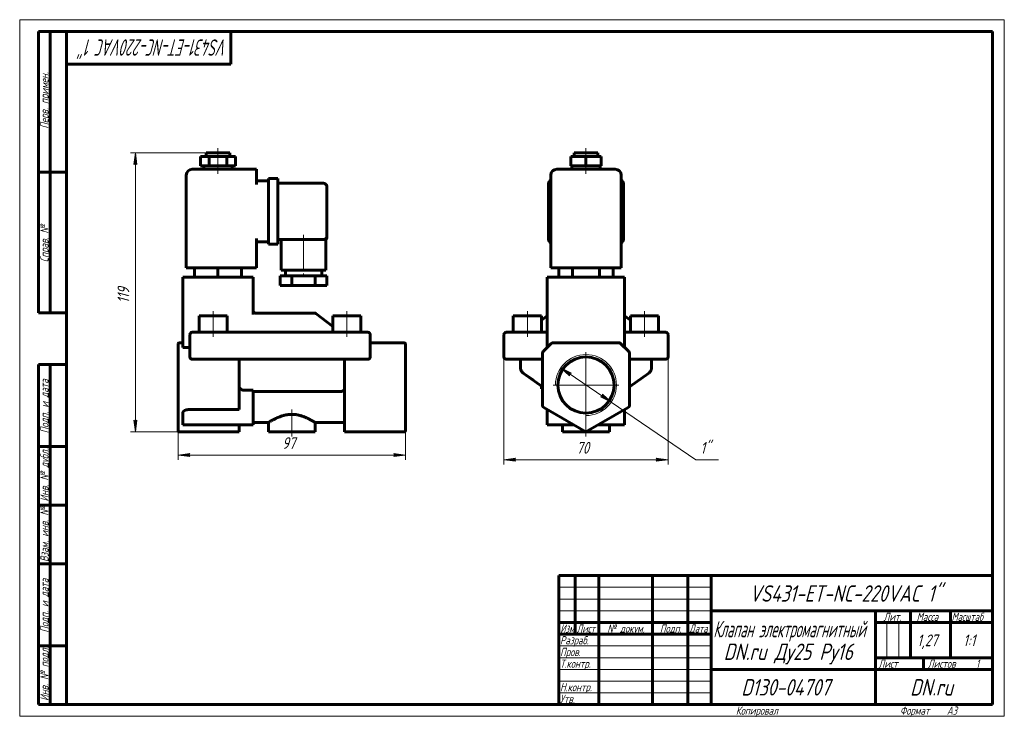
# Model space of a CAD drawing. Header units: millimetres. Extents: x 0 to 420, y 0 to 297.
import ezdxf

# ---------------------------------------------------------------- set-up
doc = ezdxf.new("R2010")
doc.units = ezdxf.units.MM
for name, pattern in [('K5LT_AXLED', [19.5, 15, -1.5, 1.5, -1.5]), ('K5LT_BASIC', [0]), ('K5LT_THIN', [0])]:
    doc.linetypes.add(name, pattern=pattern)
doc.layers.add('Системный слой', color=7, linetype='Continuous')
doc.layers.add('Системный слой (1)', color=251, linetype='Continuous', true_color=0x6c6c6c)
doc.styles.add('KDIMTEXTSTYLE', font='GOST_AU.SHX', dxfattribs={"width": 0.96, "oblique": 15, "height": 5})
doc.styles.add('KTEXTSTYLE', font='GOST_AU.SHX', dxfattribs={"width": 0.96, "height": 5})
doc.dimstyles.new('KDIMSTYLE (1.00)', dxfattribs={"dimtxt": 5, "dimasz": 1, "dimexe": 2, "dimexo": 0, "dimgap": 1, "dimtad": 1, "dimtxsty": 'KDIMTEXTSTYLE', "dimsah": 1, "dimcen": 0, "dimdle": 1, "dimadec": 0, "dimazin": 0, "dimtfac": 0.667, "dimtmove": 0, "dimatfit": 3, "dimfxl": 1, "dimtvp": 1, "dimtolj": 1, "dimtzin": 0, "dimarcsym": 0})

# ---------------------------------------------------------------- blocks, each defined once
blk = doc.blocks.new('U0')
at = {"layer": 'Системный слой (1)', "color": 150, "linetype": 'K5LT_BASIC', "lineweight": 60, "true_color": 0x0080ff}
for q in [(225.06, 167.56), (225.06, 167.55), (225.06, 167.55)]:
    blk.add_line((225.06, 167.55), q, dxfattribs=at)
blk = doc.blocks.new('U1')
at = {"layer": 'Системный слой (1)', "color": 150, "linetype": 'K5LT_BASIC', "lineweight": 60, "true_color": 0x0080ff}
for q in [(258.06, 167.56), (258.06, 167.55), (258.06, 167.55)]:
    blk.add_line((258.06, 167.55), q, dxfattribs=at)
blk = doc.blocks.new('D0')
at = {"layer": 'Системный слой (1)'}
for points in [[(211.06, 109.4), (211.56, 110.06), (206.56, 109.4), (211.56, 108.74)], [(276.56, 109.4), (271.56, 110.06), (272.06, 109.4), (271.56, 108.74)]]:
    blk.add_hatch(color=7, dxfattribs=at).paths.add_polyline_path(points)
at = {"layer": 'Системный слой (1)', "color": 7, "linetype": 'K5LT_THIN', "lineweight": 18}
for p, q in [((206.56, 157.99), (206.56, 107.4)), ((276.56, 157.99), (276.56, 107.4)), ((206.56, 109.4), (211.56, 110.06)), ((211.56, 108.74), (206.56, 109.4)), ((211.56, 110.06), (211.06, 109.4)), ((211.06, 109.4), (211.56, 108.74)), ((272.06, 109.4), (271.56, 110.06)), ((271.56, 110.06), (276.56, 109.4)), ((276.56, 109.4), (271.56, 108.74)), ((271.56, 108.74), (272.06, 109.4))]:
    blk.add_line(p, q, dxfattribs=at)
blk.add_wipeout([(237.47, 110.4), (237.47, 117.78), (245.32, 117.78), (245.32, 110.4)]).dxf.layer = 'Системный слой (1)'
blk.add_line((206.56, 109.4), (276.56, 109.4), dxfattribs=at)
at = {"layer": 'Системный слой (1)', "color": 7, "insert": (237.47, 116.99), "char_height": 5, "attachment_point": 1, "style": 'KTEXTSTYLE'}
blk.add_mtext('\\H5.0;\\W1.000;\\Q15;\\Q15;\\W0.965;70', dxfattribs=at)
blk = doc.blocks.new('KDIMARROW_01')
at = {"layer": 'Системный слой'}
blk.add_hatch(color=0, dxfattribs=at).paths.add_polyline_path([(-5, -0.66), (0, 0), (-5, 0.66), (-4.5, 0)])
at = {"layer": 'Системный слой', "color": 0, "linetype": 'K5LT_THIN', "lineweight": 18}
for p, q in [((-4.5, 0), (-5, 0.66)), ((-5, 0.66), (0, 0)), ((0, 0), (-5, -0.66)), ((-5, -0.66), (-4.5, 0))]:
    blk.add_line(p, q, dxfattribs=at)
at = {"layer": 'Системный слой (1)', "color": 0, "linetype": 'K5LT_THIN', "lineweight": 18}
blk.add_line((67.57, 141.24), (66.57, 141.24), dxfattribs=at)
blk = doc.blocks.new('D1')
at = {"layer": 'Системный слой (1)'}
for points in [[(235.31, 146.28), (230.81, 148.55), (234.57, 145.19), (234.53, 146.02)], [(252.31, 133.93), (248.54, 137.29), (248.59, 136.46), (247.8, 136.2)]]:
    blk.add_hatch(color=7, dxfattribs=at).paths.add_polyline_path(points)
at = {"layer": 'Системный слой (1)', "color": 7, "linetype": 'K5LT_THIN', "lineweight": 18}
for p, q in [((230.81, 148.55), (235.31, 146.28)), ((234.57, 145.19), (230.81, 148.55)), ((230.81, 148.55), (252.31, 133.93)), ((235.31, 146.28), (234.53, 146.02)), ((234.53, 146.02), (234.57, 145.19)), ((247.8, 136.2), (248.59, 136.46)), ((252.31, 133.93), (247.8, 136.2)), ((248.59, 136.46), (248.54, 137.29)), ((248.54, 137.29), (252.31, 133.93))]:
    blk.add_line(p, q, dxfattribs=at)
blk.add_wipeout([(290.39, 110.4), (290.39, 117.78), (295.82, 117.78), (295.82, 110.4)]).dxf.layer = 'Системный слой (1)'
for p, q in [((252.31, 133.93), (288.39, 109.4)), ((288.39, 109.4), (298.04, 109.4))]:
    blk.add_line(p, q, dxfattribs=at)
at = {"layer": 'Системный слой (1)', "color": 7, "insert": (290.39, 116.99), "char_height": 5, "attachment_point": 1, "style": 'KTEXTSTYLE'}
blk.add_mtext('\\H5.0;\\W1.000;\\Q15;\\Q15;\\W0.965;1"', dxfattribs=at)
blk = doc.blocks.new('U2')
at = {"layer": 'Системный слой (1)', "color": 30, "linetype": 'K5LT_AXLED', "lineweight": 18, "true_color": 0xff8000}
for q in [(241.56, 155.24), (227.56, 141.24), (255.56, 141.24), (241.56, 127.24)]:
    blk.add_line((241.56, 141.24), q, dxfattribs=at)
blk = doc.blocks.new('U3')
at = {"layer": 'Системный слой (1)', "color": 150, "linetype": 'K5LT_BASIC', "lineweight": 60, "true_color": 0x0080ff}
for p, q in [((99.57, 125.24), (106.07, 125.24)), ((126.07, 125.24), (138.57, 125.24))]:
    blk.add_line(p, q, dxfattribs=at)
blk = doc.blocks.new('U4')
at = {"layer": 'Системный слой (1)', "color": 150, "linetype": 'K5LT_BASIC', "lineweight": 60, "true_color": 0x0080ff}
for p, q in [((131.07, 204.5), (131.07, 204.64)), ((131.07, 204.36), (131.07, 204.36))]:
    blk.add_line(p, q, dxfattribs=at)
blk = doc.blocks.new('U5')
at = {"layer": 'Системный слой (1)', "color": 150, "linetype": 'K5LT_BASIC', "lineweight": 60, "true_color": 0x0080ff}
for p in [(131.07, 204.74), (131.07, 204.36), (131.07, 204.36)]:
    blk.add_line(p, (131.07, 204.36), dxfattribs=at)
blk = doc.blocks.new('D2')
at = {"layer": 'Системный слой (1)'}
for points in [[(67.57, 111.4), (72.57, 112.06), (72.07, 111.4), (72.57, 110.74)], [(159.57, 110.74), (164.57, 111.4), (159.57, 112.06), (160.07, 111.4)]]:
    blk.add_hatch(color=7, dxfattribs=at).paths.add_polyline_path(points)
at = {"layer": 'Системный слой (1)', "color": 7, "linetype": 'K5LT_THIN', "lineweight": 18}
for p, q in [((67.57, 141.24), (67.57, 109.4)), ((164.57, 132.5), (164.57, 109.4)), ((67.57, 111.4), (72.57, 112.06)), ((72.57, 110.74), (67.57, 111.4)), ((72.57, 112.06), (72.07, 111.4)), ((72.07, 111.4), (72.57, 110.74)), ((160.07, 111.4), (159.57, 112.06)), ((159.57, 112.06), (164.57, 111.4)), ((164.57, 111.4), (159.57, 110.74)), ((159.57, 110.74), (160.07, 111.4))]:
    blk.add_line(p, q, dxfattribs=at)
blk.add_wipeout([(111.98, 112.4), (111.98, 119.78), (119.83, 119.78), (119.83, 112.4)]).dxf.layer = 'Системный слой (1)'
blk.add_line((164.57, 111.4), (67.57, 111.4), dxfattribs=at)
at = {"layer": 'Системный слой (1)', "color": 7, "insert": (111.98, 118.99), "char_height": 5, "attachment_point": 1, "style": 'KTEXTSTYLE'}
blk.add_mtext('\\H5.0;\\W1.000;\\Q15;\\Q15;\\W0.965;97', dxfattribs=at)
blk = doc.blocks.new('D3')
at = {"layer": 'Системный слой (1)'}
for points in [[(49.98, 235.24), (49.33, 240.24), (48.67, 235.24), (49.33, 235.74)], [(49.33, 121.24), (49.98, 126.24), (49.33, 125.74), (48.67, 126.24)]]:
    blk.add_hatch(color=7, dxfattribs=at).paths.add_polyline_path(points)
at = {"layer": 'Системный слой (1)', "color": 7, "linetype": 'K5LT_THIN', "lineweight": 18}
for p, q in [((79.57, 240.24), (47.33, 240.24)), ((48.67, 235.24), (49.33, 240.24)), ((49.33, 240.24), (49.98, 235.24)), ((49.33, 235.74), (48.67, 235.24)), ((49.98, 235.24), (49.33, 235.74)), ((49.33, 121.24), (48.67, 126.24)), ((48.67, 126.24), (49.33, 125.74)), ((49.33, 125.74), (49.98, 126.24)), ((49.98, 126.24), (49.33, 121.24)), ((68.07, 121.24), (47.33, 121.24))]:
    blk.add_line(p, q, dxfattribs=at)
blk.add_wipeout([(48.33, 176.13), (40.94, 176.13), (40.94, 184.99), (48.33, 184.99)]).dxf.layer = 'Системный слой (1)'
blk.add_line((49.33, 121.24), (49.33, 240.24), dxfattribs=at)
at = {"layer": 'Системный слой (1)', "color": 7, "insert": (41.74, 176.13), "char_height": 5, "attachment_point": 1, "rotation": 90, "style": 'KTEXTSTYLE'}
blk.add_mtext('\\H5.0;\\W1.000;\\Q15;\\Q15;\\W0.965;119', dxfattribs=at)
blk = doc.blocks.new('U6')
at = {"color": 7, "linetype": 'K5LT_THIN', "lineweight": 18}
for p, q in [((0, 0), (0, 297)), ((0, 297), (420, 297)), ((420, 297), (420, 0)), ((230, 55), (295, 55)), ((230, 50), (295, 50)), ((230, 45), (295, 45)), ((369.96, 25), (369.96, 40)), ((374.98, 25), (374.98, 40)), ((230, 30), (295, 30)), ((230, 25), (295, 25)), ((230, 20), (295, 20)), ((230, 15), (295, 15)), ((230, 10), (295, 10)), ((420, 0), (0, 0))]:
    blk.add_line(p, q, dxfattribs=at)
at = {"color": 150, "linetype": 'K5LT_BASIC', "lineweight": 60, "true_color": 0x0080ff}
for p, q in [((8, 172), (8, 292)), ((20, 292), (8, 292)), ((13, 172), (13, 292)), ((20, 5), (20, 292)), ((20, 292), (415, 292)), ((90, 292), (90, 278)), ((415, 292), (415, 5)), ((90, 278), (20, 278)), ((20, 232), (8, 232)), ((20, 172), (8, 172)), ((8, 5), (8, 150)), ((20, 150), (8, 150)), ((13, 5), (13, 150)), ((20, 115), (8, 115)), ((20, 90), (8, 90)), ((20, 65), (8, 65)), ((230, 60), (415, 60)), ((230, 5), (230, 60)), ((237, 35), (237, 60)), ((247, 5), (247, 60)), ((270, 5), (270, 60)), ((285, 5), (285, 60)), ((295, 5), (295, 60)), ((295, 45), (415, 45)), ((365, 5), (365, 45)), ((380, 25), (380, 45)), ((397, 25), (397, 45)), ((230, 40), (295, 40)), ((365, 40), (380, 40)), ((380, 40), (415, 40)), ((230, 35), (295, 35)), ((20, 30), (8, 30)), ((365, 25), (415, 25)), ((385.57, 20), (385.57, 25)), ((295, 20), (365, 20)), ((365, 20), (415, 20)), ((20, 5), (8, 5)), ((415, 5), (20, 5))]:
    blk.add_line(p, q, dxfattribs=at)
at = {"color": 7, "attachment_point": 1, "style": 'KTEXTSTYLE'}
for s, insert, char_height, rotation in [('\\H5.0;\\W1.000;\\Q15;\\Q15;\\W0.736;\\H7.00;VS431-ET-NC-220VAC 1"', (88.7, 281.64), 7, 180), ('\\H5.0;\\W1.000;\\Q15;\\Q15;\\W0.965;\\H3.50;Перв. примен.', (8.82, 250.52), 3.5, 90), ('\\H5.0;\\W1.000;\\Q15;\\Q15;\\W0.965;\\H3.50;Справ. №', (8.82, 193.63), 3.5, 90), ('\\H5.0;\\W1.000;\\Q15;\\Q15;\\W0.965;\\H3.50;Подп. и дата', (8.82, 120.66), 3.5, 90), ('\\H5.0;\\W1.000;\\Q15;\\Q15;\\W0.965;\\H3.50;Инв. № дубл.', (8.82, 91.57), 3.5, 90), ('\\H5.0;\\W1.000;\\Q15;\\Q15;\\W0.965;\\H3.50;Взам. инв. №', (8.82, 65.8), 3.5, 90), ('\\H5.0;\\W1.000;\\Q15;\\Q15;\\W0.965;\\H3.50;Подп. и дата', (8.82, 35.66), 3.5, 90), ('\\H5.0;\\W1.000;\\Q15;\\Q15;\\W0.965;\\H3.50;Инв. № подл.', (8.82, 6.57), 3.5, 90)]:
    blk.add_mtext(s, dxfattribs=dict(at, insert=insert, char_height=char_height, rotation=rotation))
for s, insert, char_height in [('\\H5.0;\\W1.000;\\Q15;\\Q15;\\W0.965;\\H7.00;VS431-ET-NC-220VAC 1"', (311.31, 55.86), 7), ('\\H5.0;\\W1.000;\\Q15;\\Q15;\\W0.965;\\H3.50;Лит.', (368.47, 44.18), 3.5), ('\\H5.0;\\W1.000;\\Q15;\\Q15;\\W0.965;\\H3.50;Масса', (382.58, 44.18), 3.5), ('\\H5.0;\\W1.000;\\Q15;\\Q15;\\W0.930;\\H3.50;Масштаб', (397.52, 44.18), 3.5), ('\\H5.0;\\W1.000;\\Q15;\\Q15;\\W0.784;\\H3.50;Изм.', (230.62, 39.18), 3.5), ('\\H5.0;\\W1.000;\\Q15;\\Q15;\\W0.799;\\H3.50;Лист', (237.61, 39.18), 3.5), ('\\H5.0;\\W1.000;\\Q15;\\Q15;\\W0.965;\\H3.50;№ докум.', (250.63, 39.18), 3.5), ('\\H5.0;\\W1.000;\\Q15;\\Q15;\\W0.965;\\H3.50;Подп.', (273.1, 39.18), 3.5), ('\\H5.0;\\W1.000;\\Q15;\\Q15;\\W0.799;\\H3.50;Дата', (285.61, 39.18), 3.5), ('\\H5.0;\\W1.000;\\Q15;\\Q15;\\W0.672;\\H7.00;Клапан электромагнитный', (295.88, 40.69), 7), ('\\H5.0;\\W1.000;\\Q15;\\Q15;\\W0.965;\\H3.50;Разраб.', (230.5, 34.18), 3.5), ('\\H5.0;\\W1.000;\\Q15;\\Q15;\\W0.965;1,27', (382.83, 34.9), 5), ('\\H5.0;\\W1.000;\\Q15;\\Q15;\\W0.965;{\\c16711680;1:1}', (402.44, 34.9), 5), ('\\H5.0;\\W1.000;\\Q15;\\Q15;\\W0.965;\\H7.00;DN.ru Ду25 Ру16', (300.3, 31.02), 7), ('\\H5.0;\\W1.000;\\Q15;\\Q15;\\W0.965;\\H3.50;Пров.', (230.5, 29.18), 3.5), ('\\H5.0;\\W1.000;\\Q15;\\Q15;\\W0.965;\\H3.50;Т.контр.', (230.5, 24.18), 3.5), ('\\H5.0;\\W1.000;\\Q15;\\Q15;\\W0.965;\\H3.50;Лист', (366.32, 24.18), 3.5), ('\\H5.0;\\W1.000;\\Q15;\\Q15;\\W0.965;\\H3.50;Листов', (387.36, 24.18), 3.5), ('\\H5.0;\\W1.000;\\Q15;\\Q15;\\W0.965;\\H3.50;1', (407.91, 24.18), 3.5), ('\\H5.0;\\W1.000;\\Q15;\\Q15;\\W0.965;\\H3.50;Н.контр.', (230.5, 14.18), 3.5), ('\\H5.0;\\W1.000;\\Q15;\\Q15;\\W0.965;\\H7.00;D130-04707', (307.8, 15.86), 7), ('\\H5.0;\\W1.000;\\Q15;\\Q15;\\W0.965;\\H7.00;DN.ru', (379.84, 15.86), 7), ('\\H5.0;\\W1.000;\\Q15;\\Q15;\\W0.965;\\H3.50;Утв.', (230.5, 9.18), 3.5), ('\\H5.0;\\W1.000;\\Q15;\\Q15;\\W0.965;\\H3.50;Копировал', (305.5, 4.18), 3.5), ('\\H5.0;\\W1.000;\\Q15;\\Q15;\\W0.965;\\H3.50;Формат', (375.5, 4.18), 3.5), ('\\H5.0;\\W1.000;\\Q15;\\Q15;\\W0.965;\\H3.50;A3', (395.5, 4.18), 3.5)]:
    blk.add_mtext(s, dxfattribs=dict(at, insert=insert, char_height=char_height))

msp = doc.modelspace()

# ---------------------------------------------------------------- linework, layer by layer
at = {"layer": 'Системный слой (1)', "color": 150, "linetype": 'K5LT_BASIC', "lineweight": 60, "true_color": 0x0080ff}
for p, q in [((79.57, 240.241), (89.57, 240.241)), ((79.57, 238.741), (79.57, 240.241)), ((89.57, 238.741), (89.57, 240.241)), ((236.559, 240.241), (246.559, 240.241)), ((236.559, 238.741), (236.559, 240.241)), ((246.559, 238.741), (246.559, 240.241)), ((77.07, 234.741), (77.07, 238.741)), ((77.07, 238.741), (80.82, 238.741)), ((80.82, 238.741), (88.32, 238.741)), ((80.82, 234.741), (80.82, 238.741)), ((88.32, 238.741), (92.07, 238.741)), ((88.32, 234.741), (88.32, 238.741)), ((92.07, 234.741), (92.07, 238.741)), ((235.064, 238.741), (241.559, 238.741)), ((235.064, 234.741), (235.064, 238.741)), ((241.559, 234.741), (241.559, 238.741)), ((241.559, 238.741), (248.054, 238.741)), ((248.054, 234.741), (248.054, 238.741)), ((101.07, 233.241), (73.57, 233.241)), ((77.07, 234.741), (80.82, 234.741)), ((78.57, 233.241), (78.57, 234.741)), ((80.82, 234.741), (88.32, 234.741)), ((88.32, 234.741), (92.07, 234.741)), ((90.57, 233.241), (90.57, 234.741)), ((101.07, 233.241), (101.07, 230.741)), ((254.059, 233.241), (229.059, 233.241)), ((235.064, 234.741), (241.559, 234.741)), ((235.559, 233.241), (235.559, 234.741)), ((241.559, 234.741), (248.054, 234.741)), ((247.559, 233.241), (247.559, 234.741)), ((71.07, 191.241), (71.07, 230.741)), ((101.07, 226.741), (101.07, 230.741)), ((101.07, 228.241), (106.07, 228.241)), ((106.07, 229.241), (110.07, 229.241)), ((106.07, 226.741), (106.07, 229.241)), ((110.07, 229.241), (110.07, 226.741)), ((110.07, 227.241), (129.57, 227.241)), ((226.559, 191.241), (226.559, 230.741)), ((256.559, 191.241), (256.559, 230.741)), ((106.07, 226.741), (106.07, 203.741)), ((110.07, 226.741), (110.07, 203.741)), ((131.07, 225.741), (131.07, 204.741)), ((225.559, 203.741), (225.559, 226.741)), ((257.559, 226.741), (257.559, 203.741)), ((101.07, 191.241), (101.07, 203.741)), ((101.07, 202.241), (106.07, 202.241)), ((106.07, 201.241), (106.07, 203.741)), ((110.07, 203.741), (110.07, 201.241)), ((110.07, 203.241), (129.57, 203.241)), ((111.57, 203.241), (111.57, 190.241)), ((129.57, 203.241), (130.57, 203.241)), ((130.57, 203.241), (130.57, 190.241)), ((131.07, 204.741), (131.07, 204.359)), ((131.07, 204.359), (131.07, 204.359)), ((131.07, 204.359), (131.07, 204.359)), ((106.07, 201.241), (110.07, 201.241)), ((73.57, 191.241), (71.07, 191.241)), ((73.57, 191.241), (101.07, 191.241)), ((74.57, 191.241), (74.57, 187.241)), ((84.57, 191.241), (84.57, 187.241)), ((94.57, 191.241), (94.57, 187.241)), ((130.57, 190.241), (111.57, 190.241)), ((113.32, 190.241), (113.32, 187.741)), ((128.82, 190.241), (128.82, 187.741)), ((229.059, 191.241), (226.559, 191.241)), ((229.059, 191.241), (254.059, 191.241)), ((230.012, 191.241), (230.012, 187.241)), ((235.785, 191.241), (235.785, 187.241)), ((247.332, 191.241), (247.332, 187.241)), ((253.106, 191.241), (253.106, 187.241)), ((256.559, 191.241), (254.059, 191.241)), ((69.57, 187.241), (69.57, 157.241)), ((97.07, 187.241), (69.57, 187.241)), ((97.07, 187.241), (99.57, 187.241)), ((99.57, 187.241), (99.57, 171.303)), ((111.07, 187.741), (111.07, 183.741)), ((116.07, 187.741), (111.07, 187.741)), ((126.07, 187.741), (116.07, 187.741)), ((116.07, 187.741), (116.07, 183.741)), ((126.07, 187.741), (126.07, 183.741)), ((131.07, 187.741), (126.07, 187.741)), ((131.07, 187.741), (131.07, 183.741)), ((258.059, 187.241), (225.059, 187.241)), ((225.059, 187.241), (225.059, 157.241)), ((258.059, 187.241), (258.059, 157.241)), ((116.07, 183.741), (111.07, 183.741)), ((126.07, 183.741), (116.07, 183.741)), ((131.07, 183.741), (126.07, 183.741)), ((76.57, 170.741), (88.57, 170.741)), ((76.57, 163.741), (76.57, 170.741)), ((88.57, 163.741), (88.57, 170.741)), ((125.732, 171.95), (100.57, 171.95)), ((126.338, 171.746), (133.57, 166.239)), ((133.57, 170.741), (145.57, 170.741)), ((133.57, 163.741), (133.57, 170.741)), ((145.57, 163.741), (145.57, 170.741)), ((210.559, 170.741), (222.559, 170.741)), ((210.559, 163.741), (210.559, 170.741)), ((225.059, 170.808), (222.559, 168.904)), ((222.559, 163.741), (222.559, 170.741)), ((258.059, 170.808), (260.559, 168.904)), ((260.559, 170.741), (272.559, 170.741)), ((260.559, 163.741), (260.559, 170.741)), ((272.559, 163.741), (272.559, 170.741)), ((225.059, 167.558), (225.059, 167.563)), ((258.059, 167.558), (258.059, 167.563)), ((72.57, 162.741), (72.57, 153.241)), ((73.57, 163.741), (75.57, 163.741)), ((146.57, 163.741), (75.57, 163.741)), ((146.57, 163.741), (148.57, 163.741)), ((149.57, 153.241), (149.57, 162.741)), ((206.559, 162.741), (206.559, 153.241)), ((207.559, 163.741), (209.559, 163.741)), ((209.559, 163.741), (225.059, 163.741)), ((258.059, 163.741), (273.559, 163.741)), ((273.559, 163.741), (275.559, 163.741)), ((276.559, 162.741), (276.559, 153.241)), ((67.57, 158.594), (67.57, 158.741)), ((67.57, 155.18), (67.57, 158.594)), ((69.57, 159.241), (68.07, 159.241)), ((69.57, 157.241), (72.57, 157.241)), ((149.57, 159.241), (164.07, 159.241)), ((164.57, 158.741), (164.57, 158.594)), ((164.57, 155.18), (164.57, 158.594)), ((226.766, 158.948), (223.352, 155.534)), ((255.645, 159.241), (227.473, 159.241)), ((259.766, 155.534), (256.352, 158.948)), ((67.57, 154.826), (67.57, 155.18)), ((67.57, 132.499), (67.57, 154.826)), ((75.57, 152.241), (73.57, 152.241)), ((75.57, 152.241), (146.57, 152.241)), ((93.57, 132.499), (93.57, 152.241)), ((138.57, 132.499), (138.57, 152.241)), ((148.57, 152.241), (146.57, 152.241)), ((164.57, 155.18), (164.57, 154.826)), ((164.57, 132.499), (164.57, 154.826)), ((209.559, 152.241), (207.559, 152.241)), ((209.559, 152.241), (223.059, 152.241)), ((213.559, 152.241), (213.559, 148.758)), ((223.059, 154.826), (223.059, 132.499)), ((260.059, 132.499), (260.059, 154.826)), ((260.059, 152.241), (273.559, 152.241)), ((269.559, 152.241), (269.559, 148.758)), ((275.559, 152.241), (273.559, 152.241)), ((223.059, 140.437), (214.817, 146.316)), ((214.817, 146.316), (219.105, 143.257)), ((268.301, 146.316), (260.059, 140.437)), ((95.89, 139.01), (99.57, 139.01)), ((99.57, 139.01), (99.57, 124.241)), ((222.559, 140.685), (222.559, 140.793)), ((222.559, 139.685), (222.559, 140.685)), ((222.711, 140.685), (222.559, 140.685)), ((223.059, 139.685), (222.559, 139.685)), ((99.57, 138.482), (136.769, 138.482)), ((67.57, 132.066), (67.57, 132.499)), ((67.57, 121.818), (67.57, 132.066)), ((93.57, 130.767), (72.07, 130.767)), ((93.57, 132.499), (93.57, 131.633)), ((93.57, 130.767), (93.57, 131.633)), ((138.57, 131.633), (138.57, 132.499)), ((138.57, 121.241), (138.57, 131.633)), ((164.57, 132.499), (164.57, 132.066)), ((164.57, 121.818), (164.57, 132.066)), ((223.559, 131.633), (241.559, 121.241)), ((225.059, 130.767), (225.059, 124.241)), ((241.559, 121.241), (259.559, 131.633)), ((258.059, 130.767), (258.059, 124.241)), ((69.57, 129.324), (69.57, 124.241)), ((72.07, 124.241), (69.57, 124.241)), ((99.57, 124.241), (72.07, 124.241)), ((93.57, 121.241), (93.57, 124.241)), ((106.07, 125.241), (106.07, 121.241)), ((126.07, 125.241), (126.07, 121.241)), ((227.559, 124.241), (225.059, 124.241)), ((236.363, 124.241), (227.559, 124.241)), ((231.559, 124.241), (231.559, 121.241)), ((241.559, 121.241), (241.559, 121.818)), ((255.559, 124.241), (246.755, 124.241)), ((251.559, 124.241), (251.559, 121.241)), ((258.059, 124.241), (255.559, 124.241)), ((93.57, 121.241), (68.07, 121.241)), ((126.07, 121.241), (106.07, 121.241)), ((138.57, 121.241), (164.07, 121.241)), ((251.559, 121.241), (231.559, 121.241))]:
    msp.add_line(p, q, dxfattribs=at)
at = {"layer": 'Системный слой (1)', "color": 30, "linetype": 'K5LT_AXLED', "lineweight": 18, "true_color": 0xff8000}
for p, q in [((84.57, 236.741), (84.57, 242.241)), ((241.559, 236.741), (241.559, 242.241)), ((84.57, 231.241), (84.57, 236.741)), ((241.559, 231.241), (241.559, 236.741)), ((121.07, 205.241), (121.07, 185.741)), ((82.57, 161.741), (82.57, 172.741)), ((139.57, 161.741), (139.57, 172.741)), ((216.559, 161.741), (216.559, 172.741)), ((266.559, 161.741), (266.559, 172.741))]:
    msp.add_line(p, q, dxfattribs=at)
at = {"layer": 'Системный слой (1)', "color": 150, "linetype": 'K5LT_BASIC', "lineweight": 60, "true_color": 0x0080ff}
msp.add_circle((241.559, 141.241), 12, dxfattribs=at)
for centre, radius, start, end in [((73.57, 230.741), 2.5, 90, 180), ((229.059, 230.741), 2.5, 90, 180), ((254.059, 230.741), 2.5, 0, 90), ((129.57, 225.741), 1.5, 0, 90), ((228.059, 226.741), 2.5, 126.8699, 180), ((255.059, 226.741), 2.5, 0, 53.1301), ((129.57, 204.741), 1.5, 270, 0), ((129.57, 204.741), 1.5, 270.44711, 0), ((129.57, 204.359), 1.5, 311.81031, 0), ((228.059, 203.741), 2.5, 180, 233.1301), ((255.059, 203.741), 2.5, 306.8699, 0), ((100.57, 172.95), 1, 180, 270), ((125.732, 170.95), 1, 52.70853, 90), ((73.57, 162.741), 1, 90, 180), ((148.57, 162.741), 1, 0, 90), ((207.559, 162.741), 1, 90, 180), ((275.559, 162.741), 1, 0, 90), ((68.07, 158.741), 0.5, 90, 180), ((164.07, 158.741), 0.5, 0, 90), ((224.059, 154.826), 1, 135, 180), ((227.473, 158.241), 1, 90, 135), ((255.645, 158.241), 1, 45, 90), ((259.059, 154.826), 1, 0, 45), ((73.57, 153.241), 1, 180, 270), ((148.57, 153.241), 1, 270, 0), ((207.559, 153.241), 1, 180, 270), ((275.559, 153.241), 1, 270, 0), ((224.059, 132.499), 1, 180, 240), ((259.059, 132.499), 1, 300, 0)]:
    msp.add_arc(centre, radius, start, end, dxfattribs=at)
at = {"layer": 'Системный слой (1)', "color": 7, "linetype": 'K5LT_THIN', "lineweight": 18}
msp.add_arc((241.559, 141.241), 13, 270, 180, dxfattribs=at)
at = {"layer": 'Системный слой (1)', "color": 150, "linetype": 'K5LT_BASIC', "lineweight": 60, "true_color": 0x0080ff}
for points, knots in [([(131.07, 204.359), (131.07, 204.358), (131.07, 204.358), (131.07, 204.353), (131.07, 204.35), (131.069, 204.341), (131.069, 204.336), (131.069, 204.321), (131.069, 204.312), (131.068, 204.282), (131.067, 204.263), (131.062, 204.205), (131.058, 204.166), (131.041, 204.062), (131.027, 203.997), (130.989, 203.869), (130.966, 203.806), (130.911, 203.684), (130.879, 203.625), (130.809, 203.511), (130.77, 203.457), (130.722, 203.399), (130.718, 203.393), (130.699, 203.372), (130.686, 203.357), (130.662, 203.33), (130.651, 203.319), (130.631, 203.298), (130.622, 203.29), (130.606, 203.274), (130.599, 203.267), (130.584, 203.254), (130.577, 203.247), (130.57, 203.241)], [0.0047483, 0.0047483, 0.0047483, 0.0047483, 0.0189931, 0.0189931, 0.1590787, 0.1590787, 0.3324021, 0.3324021, 0.6790491, 0.6790491, 1.372343, 1.372343, 2.7589308, 2.7589308, 5.124437, 5.124437, 7.509409, 7.509409, 9.8986523, 9.8986523, 12.2816114, 12.2816114, 12.5561389, 12.5561389, 13.2771072, 13.2771072, 13.8449686, 13.8449686, 14.2922372, 14.2922372, 14.6445226, 14.6445226, 14.996808, 14.996808, 14.996808, 14.996808]), ([(131.07, 204.359), (131.07, 204.359), (131.07, 204.359), (131.07, 204.358), (131.07, 204.357), (131.07, 204.353), (131.07, 204.349), (131.069, 204.34), (131.069, 204.334), (131.069, 204.318), (131.069, 204.307), (131.068, 204.296), (131.068, 204.295), (131.067, 204.273), (131.066, 204.252), (131.06, 204.188), (131.055, 204.146), (131.036, 204.038), (131.021, 203.973), (130.981, 203.846), (130.956, 203.783), (130.899, 203.662), (130.867, 203.603), (130.794, 203.49), (130.754, 203.436), (130.67, 203.337), (130.626, 203.292), (130.579, 203.249)], [0.0107628, 0.0107628, 0.0107628, 0.0107628, 0.0110125, 0.0110125, 0.0322883, 0.0322883, 0.1716786, 0.1716786, 0.3648827, 0.3648827, 0.7512909, 0.7512909, 0.7851429, 0.7851429, 1.5241073, 1.5241073, 3.0589774, 3.0589774, 5.4290278, 5.4290278, 7.8162344, 7.8162344, 10.2067569, 10.2067569, 12.5891959, 12.5891959, 14.8465543, 14.8465543, 14.8465543, 14.8465543]), ([(131.07, 204.359), (131.07, 204.352), (131.069, 204.345), (131.069, 204.33), (131.069, 204.322), (131.069, 204.307), (131.068, 204.299), (131.068, 204.283), (131.067, 204.275), (131.066, 204.259), (131.066, 204.25), (131.065, 204.241)], [0, 0, 0, 0, 0.8807643, 0.8807643, 1.8807643, 1.8807643, 2.8807643, 2.8807643, 3.8807643, 3.8807643, 5, 5, 5, 5]), ([(131.07, 204.359), (131.07, 204.352), (131.069, 204.345), (131.069, 204.33), (131.069, 204.322), (131.069, 204.306), (131.068, 204.299), (131.068, 204.283), (131.067, 204.275), (131.066, 204.258), (131.066, 204.25), (131.065, 204.241)], [0, 0, 0, 0, 0.8760259, 0.8760259, 1.8760259, 1.8760259, 2.8760259, 2.8760259, 3.8760259, 3.8760259, 5, 5, 5, 5]), ([(214.817, 146.316), (214.816, 146.316), (214.815, 146.317), (214.812, 146.319), (214.809, 146.321), (214.802, 146.326), (214.798, 146.329), (214.784, 146.339), (214.776, 146.345), (214.749, 146.365), (214.732, 146.378), (214.68, 146.419), (214.647, 146.446), (214.547, 146.531), (214.483, 146.59), (214.328, 146.747), (214.241, 146.849), (214.08, 147.064), (214.006, 147.177), (213.874, 147.413), (213.816, 147.535), (213.717, 147.787), (213.676, 147.916), (213.612, 148.178), (213.589, 148.311), (213.565, 148.544), (213.559, 148.645), (213.559, 148.749), (213.559, 148.754), (213.559, 148.758)], [0.0064229, 0.0064229, 0.0064229, 0.0064229, 0.0256916, 0.0256916, 0.0900783, 0.0900783, 0.1994252, 0.1994252, 0.4181192, 0.4181192, 0.855507, 0.855507, 1.7238599, 1.7238599, 3.4605655, 3.4605655, 6.1310511, 6.1310511, 8.8221797, 8.8221797, 11.5246771, 11.5246771, 14.2239164, 14.2239164, 16.904994, 16.904994, 18.9098373, 18.9098373, 18.9963665, 18.9963665, 18.9963665, 18.9963665]), ([(268.301, 146.316), (268.302, 146.316), (268.303, 146.317), (268.306, 146.319), (268.308, 146.321), (268.315, 146.326), (268.32, 146.329), (268.333, 146.339), (268.341, 146.345), (268.367, 146.364), (268.385, 146.377), (268.435, 146.417), (268.468, 146.444), (268.566, 146.527), (268.629, 146.585), (268.783, 146.74), (268.871, 146.841), (269.033, 147.056), (269.107, 147.169), (269.239, 147.404), (269.298, 147.526), (269.398, 147.778), (269.439, 147.907), (269.504, 148.169), (269.527, 148.301), (269.553, 148.538), (269.558, 148.641), (269.559, 148.749), (269.559, 148.754), (269.559, 148.758)], [0.0061296, 0.0061296, 0.0061296, 0.0061296, 0.0245184, 0.0245184, 0.0889294, 0.0889294, 0.1962477, 0.1962477, 0.4108843, 0.4108843, 0.8401573, 0.8401573, 1.6925739, 1.6925739, 3.397407, 3.397407, 6.067153, 6.067153, 8.7582447, 8.7582447, 11.4605611, 11.4605611, 14.1603181, 14.1603181, 16.8417749, 16.8417749, 18.9098348, 18.9098348, 18.9963629, 18.9963629, 18.9963629, 18.9963629]), ([(214.817, 146.316), (214.817, 146.316), (214.817, 146.316), (214.817, 146.316), (214.817, 146.316), (214.816, 146.316), (214.816, 146.316), (214.816, 146.316), (214.816, 146.316), (214.815, 146.317), (214.815, 146.317), (214.813, 146.318), (214.812, 146.319), (214.809, 146.321), (214.808, 146.322), (214.802, 146.326), (214.798, 146.329), (214.79, 146.335), (214.784, 146.339), (214.774, 146.347), (214.769, 146.351), (214.755, 146.361), (214.747, 146.367), (214.739, 146.373)], [0.0021694, 0.0021694, 0.0021694, 0.0021694, 0.0086775, 0.0086775, 0.0246521, 0.0246521, 0.0558123, 0.0558123, 0.1181327, 0.1181327, 0.2427735, 0.2427735, 0.4898857, 0.4898857, 0.9819407, 0.9819407, 1.9638815, 1.9638815, 3.3638815, 3.3638815, 4.7638815, 4.7638815, 7, 7, 7, 7]), ([(268.301, 146.316), (268.303, 146.317), (268.305, 146.318), (268.309, 146.321), (268.311, 146.323), (268.318, 146.328), (268.322, 146.331), (268.332, 146.338), (268.337, 146.342), (268.347, 146.349), (268.352, 146.353), (268.365, 146.362), (268.372, 146.368), (268.379, 146.373)], [0, 0, 0, 0, 0.4857617, 0.4857617, 1.133444, 1.133444, 2.266888, 2.266888, 3.666888, 3.666888, 5.066888, 5.066888, 7, 7, 7, 7]), ([(95.89, 139.01), (95.863, 139.01), (95.815, 139.011), (95.759, 139.013), (95.705, 139.015), (95.643, 139.019), (95.562, 139.027), (95.502, 139.034), (95.449, 139.041), (95.398, 139.049), (95.328, 139.061), (95.253, 139.077), (95.179, 139.094), (95.107, 139.113), (95.038, 139.134), (94.97, 139.156), (94.905, 139.179), (94.843, 139.204), (94.783, 139.229), (94.725, 139.256), (94.669, 139.283), (94.615, 139.311), (94.564, 139.34), (94.514, 139.37), (94.466, 139.4), (94.42, 139.431), (94.371, 139.466), (94.326, 139.499), (94.289, 139.529), (94.252, 139.558), (94.214, 139.592), (94.17, 139.631), (94.132, 139.668), (94.094, 139.706), (94.058, 139.745), (94.022, 139.785), (93.987, 139.826), (93.952, 139.868), (93.919, 139.912), (93.886, 139.957), (93.854, 140.004), (93.822, 140.052), (93.792, 140.102), (93.762, 140.152), (93.734, 140.205), (93.707, 140.258), (93.68, 140.313), (93.656, 140.369), (93.632, 140.426), (93.61, 140.484), (93.593, 140.53), (93.58, 140.57), (93.573, 140.59), (93.57, 140.602)], [0, 0, 0, 0, 0.0276237, 0.0476922, 0.0549695, 0.0820584, 0.1087424, 0.1352476, 0.1422737, 0.1612645, 0.186962, 0.2122101, 0.2373243, 0.2618283, 0.2858657, 0.3091144, 0.3320459, 0.3541428, 0.3757192, 0.3965796, 0.4172418, 0.4372833, 0.456906, 0.4758739, 0.4946182, 0.5128619, 0.5308353, 0.5543578, 0.5681853, 0.5778084, 0.6011883, 0.6186873, 0.6361964, 0.6537743, 0.6714124, 0.6891597, 0.7069574, 0.7249851, 0.7431919, 0.7617068, 0.780349, 0.7993335, 0.8185343, 0.8380263, 0.8576056, 0.8774391, 0.8974485, 0.9177179, 0.9380637, 0.9585958, 0.9792382, 0.9868153, 1, 1, 1, 1]), ([(136.769, 138.482), (136.785, 138.482), (136.816, 138.483), (136.862, 138.484), (136.909, 138.486), (136.955, 138.489), (137.001, 138.492), (137.047, 138.497), (137.093, 138.502), (137.139, 138.508), (137.185, 138.515), (137.231, 138.523), (137.276, 138.532), (137.322, 138.542), (137.368, 138.554), (137.414, 138.566), (137.46, 138.579), (137.506, 138.593), (137.554, 138.609), (137.604, 138.628), (137.666, 138.652), (137.737, 138.683), (137.814, 138.721), (137.881, 138.757), (137.937, 138.79), (137.985, 138.82), (138.037, 138.855), (138.097, 138.898), (138.158, 138.946), (138.213, 138.993), (138.255, 139.031), (138.288, 139.062), (138.317, 139.091), (138.348, 139.123), (138.383, 139.16), (138.422, 139.205), (138.464, 139.254), (138.499, 139.299), (138.527, 139.337), (138.55, 139.368), (138.563, 139.388), (138.57, 139.397)], [0, 0, 0, 0, 0.0220833, 0.044104, 0.0660751, 0.0879896, 0.1098869, 0.1317914, 0.1537101, 0.1756373, 0.1975675, 0.2195839, 0.2416838, 0.2639454, 0.2862829, 0.3088336, 0.3315268, 0.3544323, 0.3774152, 0.4030703, 0.4313241, 0.4722508, 0.5129881, 0.5535012, 0.5808703, 0.6054523, 0.6342215, 0.6695123, 0.7111693, 0.745181, 0.7719621, 0.7914467, 0.8107177, 0.8313677, 0.8536022, 0.8848223, 0.9155257, 0.9456951, 0.9658819, 0.9839888, 1, 1, 1, 1]), ([(126.07, 125.241), (126.069, 125.241), (126.063, 125.245), (126.032, 125.264), (125.981, 125.296), (125.91, 125.34), (125.81, 125.401), (125.672, 125.486), (125.488, 125.598), (125.287, 125.718), (125.079, 125.841), (124.868, 125.963), (124.635, 126.096), (124.38, 126.239), (124.106, 126.389), (123.815, 126.544), (123.51, 126.703), (123.195, 126.862), (122.873, 127.019), (122.511, 127.189), (122.095, 127.375), (121.608, 127.58), (121.061, 127.794), (120.458, 128.007), (119.807, 128.209), (119.156, 128.38), (118.526, 128.516), (117.938, 128.616), (117.374, 128.687), (116.827, 128.732), (116.393, 128.748), (116.039, 128.752), (115.735, 128.748), (115.376, 128.733), (114.949, 128.703), (114.431, 128.648), (113.82, 128.555), (113.207, 128.431), (112.68, 128.301), (112.236, 128.177), (111.781, 128.038), (111.209, 127.843), (110.471, 127.56), (109.683, 127.219), (108.987, 126.886), (108.472, 126.623), (108.084, 126.417), (107.731, 126.224), (107.377, 126.024), (107.033, 125.825), (106.765, 125.666), (106.565, 125.546), (106.407, 125.45), (106.272, 125.367), (106.165, 125.3), (106.101, 125.26), (106.074, 125.243), (106.07, 125.241), (106.07, 125.241)], [0, 0, 0, 0, 0.0070067, 0.01399817, 0.02097534, 0.02792852, 0.03487291, 0.04417451, 0.05354099, 0.06297295, 0.07022282, 0.07759217, 0.08516377, 0.09281946, 0.10055416, 0.10828383, 0.11592364, 0.1234808, 0.13080381, 0.13797451, 0.14721482, 0.15696855, 0.16723985, 0.178675, 0.19011391, 0.20155542, 0.21167355, 0.22110655, 0.22985098, 0.23833951, 0.24664837, 0.24998818, 0.25475995, 0.26071121, 0.26664055, 0.2746691, 0.28508371, 0.29576897, 0.30461585, 0.31152716, 0.31861269, 0.32851219, 0.34259696, 0.36061, 0.37660809, 0.38904728, 0.39805231, 0.40692457, 0.41866725, 0.43050029, 0.44242363, 0.45083427, 0.45864512, 0.46827561, 0.47791637, 0.48756871, 0.49480763, 0.49998969, 0.49998969, 0.49998969, 0.49998969])]:
    msp.add_open_spline(points, degree=3, knots=knots, dxfattribs=at)
for points in [[(69.57, 129.324), (69.57, 130.169), (70.605, 130.767), (72.07, 130.767)], [(68.07, 121.241), (67.777, 121.241), (67.57, 121.48), (67.57, 121.818)], [(164.07, 121.241), (164.362, 121.241), (164.57, 121.48), (164.57, 121.818)]]:
    msp.add_rational_spline(points, [1, 0.804737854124, 0.804737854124, 1], degree=3, dxfattribs=at)

# ---------------------------------------------------------------- block references
at = {"layer": 'Системный слой (1)'}
for name in ['U5', 'U4', 'U0', 'U1', 'U3']:
    msp.add_blockref(name, (0, 0), dxfattribs=at)

# ---------------------------------------------------------------- next in the draw order: dimensions: what is measured, and where the dimension line sits
at = {"layer": 'Системный слой (1)', "color": 7}
for base, p1, p2, text, picture, middle in [((206.559, 109.402), (276.559, 157.991), (206.559, 157.991), '\\H5.0;\\W0.965;\\Q15;\\H5.0;\\W0.965;\\Q15;\\Q15;70', 'D0', (241.559, 109.402)), ((164.57, 111.402), (67.57, 141.241), (164.57, 132.499), '\\H5.0;\\W0.965;\\Q15;\\H5.0;\\W0.965;\\Q15;\\Q15;97', 'D2', (116.07, 111.402))]:
    dim = msp.add_linear_dim(base=base, p1=p1, p2=p2, text=text, dimstyle='KDIMSTYLE (1.00)', override={"dimexo": 0, "dimblk1": 'KDIMARROW_01', "dimblk2": 'KDIMARROW_01', "dimse1": 0, "dimse2": 0, "dimclrt": 7, "dimtolj": 1}, dxfattribs=at)
    dim.commit()
    dim.dimension.update_dxf_attribs({"geometry": picture, "text_midpoint": middle, "dimtype": 160})

# ---------------------------------------------------------------- next in the draw order: linework, layer by layer
at = {"layer": 'Системный слой (1)', "color": 30, "linetype": 'K5LT_AXLED', "lineweight": 18, "true_color": 0xff8000}
msp.add_line((116.07, 130.751), (116.07, 119.241), dxfattribs=at)

# ---------------------------------------------------------------- next in the draw order: dimensions: what is measured, and where the dimension line sits
at = {"layer": 'Системный слой (1)', "color": 7}
dim = msp.add_linear_dim(base=(49.325, 121.241), p1=(79.57, 240.241), p2=(68.07, 121.241), angle=90, text='\\H5.0;\\W0.965;\\Q15;\\H5.0;\\W0.965;\\Q15;\\Q15;119', dimstyle='KDIMSTYLE (1.00)', override={"dimexo": 0, "dimblk1": 'KDIMARROW_01', "dimblk2": 'KDIMARROW_01', "dimse1": 0, "dimse2": 0, "dimclrt": 7, "dimtolj": 1}, dxfattribs=at)
dim.commit()
dim.dimension.update_dxf_attribs({"geometry": 'D3', "text_midpoint": (49.325, 180.741), "dimtype": 160})
dim = msp.add_diameter_dim_2p(p1=(230.808, 148.55), p2=(252.31, 133.931), text='\\H5.0;\\W0.965;\\Q15;\\H5.0;\\W0.965;\\Q15;\\Q15;1"', dimstyle='KDIMSTYLE (1.00)', override={"dimtih": 1, "dimtoh": 1, "dimblk1": 'KDIMARROW_01', "dimblk2": 'KDIMARROW_01', "dimclrt": 7, "dimtmove": 1, "dimatfit": 2, "dimtolj": 1}, dxfattribs=at)
dim.commit()
dim.dimension.update_dxf_attribs({"geometry": 'D1', "text_midpoint": (290.388, 109.402), "dimtype": 163})

# ---------------------------------------------------------------- next in the draw order: linework, layer by layer
at = {"layer": 'Системный слой (1)', "color": 30, "linetype": 'K5LT_AXLED', "lineweight": 18, "true_color": 0xff8000}
msp.add_line((241.559, 119.241), (241.559, 130.751), dxfattribs=at)

# ---------------------------------------------------------------- next in the draw order: block references
msp.add_blockref('U6', (0, 0))
at = {"layer": 'Системный слой (1)'}
msp.add_blockref('U2', (0, 0), dxfattribs=at)

doc.saveas('drawing.dxf')
